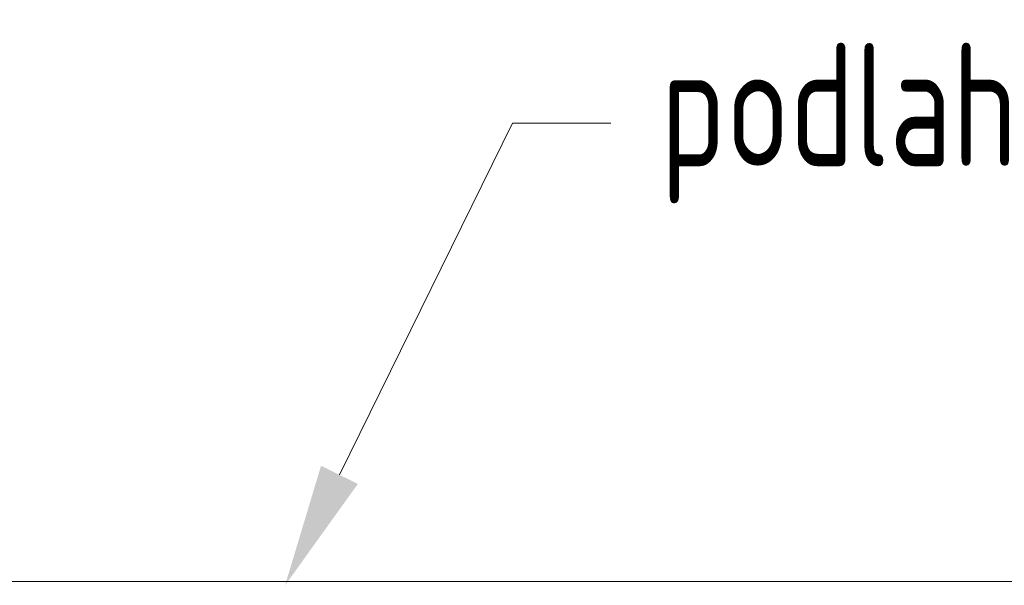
# Model space of a CAD drawing. Extents: x 1911006 to 2186114, y 709265 to 747216.
# Tile 207 of 256: x 1924410 to 1925410, y 735709 to 736283. Entities that reach past the tile are written whole.
import ezdxf

# ---------------------------------------------------------------- set-up
doc = ezdxf.new("R2010")
doc.units = 0
doc.header["$LTSCALE"] = 500
doc.header["$MEASUREMENT"] = 0
doc.layers.add('!_A_52_NOVÉ KCIE', color=7, linetype='CONTINUOUS', lineweight=13, true_color=0xa30000)
doc.styles.add('Iso CP', font='isocp.shx', dxfattribs={"width": 0.8})

msp = doc.modelspace()

# ---------------------------------------------------------------- linework, layer by layer
at = {"layer": '!_A_52_NOVÉ KCIE', "color": 7}
for p, q in [((1924911, 736178.5), (1925011, 736178.5)), ((1927037.5, 735713.1), (1924037.5, 735713.1))]:
    msp.add_line(p, q, dxfattribs=at)
msp.add_lwpolyline([(1924735.2, 735821.4), (1924911, 736178.5)], dxfattribs=at)
msp.add_solid([(1924753.9, 735812.2), (1924680, 735709.3), (1924716.5, 735830.6)], dxfattribs=at)

# ---------------------------------------------------------------- texts
at = {"layer": '!_A_52_NOVÉ KCIE', "color": 7, "insert": (1925061, 736259.7), "char_height": 125, "attachment_point": 1, "style": 'Iso CP'}
msp.add_mtext('podlahový konvektor 340x90', dxfattribs=at)

doc.saveas('drawing.dxf')
